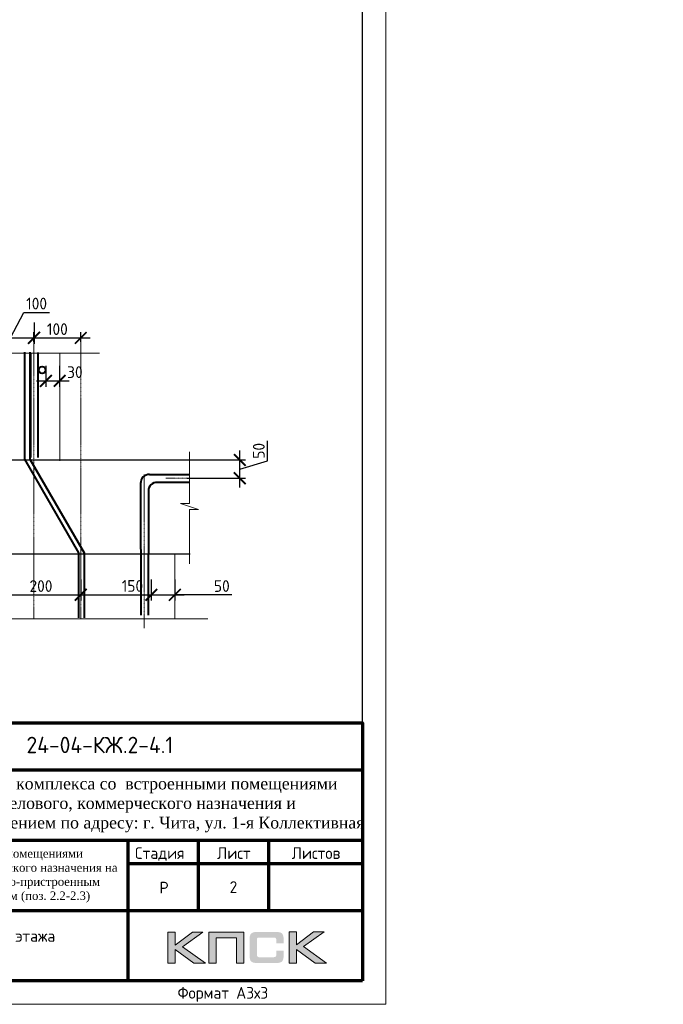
# Model space of a CAD drawing. Header units: millimetres. Extents: x 263826 to 1718326, y -423071 to 70137.
# Tile 250 of 256: x 493035 to 506759, y -95350 to -74350. Entities that reach past the tile are written whole.
import ezdxf
from ezdxf.enums import TextEntityAlignment as Align

# ---------------------------------------------------------------- set-up
doc = ezdxf.new("R2010")
doc.units = ezdxf.units.MM
doc.linetypes.add('CENTER2', pattern=[28.575, 19.05, -3.175, 3.175, -3.175])
for name, color, linetype in [('PDF7_Text', 7, 'Continuous'), ('Рамка печать', 7, 'Continuous'), ('ТОЛСТЫЕ_ОСНОВНЫЕ', 6, 'Continuous')]:
    doc.layers.add(name, color=color, linetype=linetype)
for name, color, linetype, lineweight in [('Каркасы ригель', 3, 'Continuous', 0), ('размер', 1, 'Continuous', 25), ('РАЗМЕРЫ', 1, 'Continuous', 9), ('Рамка', 7, 'Continuous', 70), ('Текст', 7, 'Continuous', 25), ('ТОНКИЕ', 7, 'Continuous', 9)]:
    doc.layers.add(name, color=color, linetype=linetype, lineweight=lineweight)
doc.styles.add('GOST-2.304_Type-B', font='GOST_Common.ttf')
doc.styles.add('PDF Times New Roman', font='times.ttf')
doc.styles.add('style1', font='GOST_Common.ttf', dxfattribs={"height": 500})
doc.styles.add('ГОСТ', font='GOST_Common.ttf')
doc.dimstyles.new('СПДС', dxfattribs={"dimscale": 100, "dimtxt": 2.5, "dimasz": 2.5, "dimexe": 1.25, "dimexo": 0, "dimtad": 1, "dimdec": 0, "dimtxsty": 'GOST-2.304_Type-B', "dimblk": 'ARCHTICK', "dimcen": 2.5, "dimdle": 2, "dimadec": 0, "dimazin": 2, "dimtfac": 0.75, "dimtdec": 0, "dimtmove": 1, "dimatfit": 3, "dimfxl": 1, "dimtolj": 1, "dimarcsym": 1})

# ---------------------------------------------------------------- blocks, each defined once
blk = doc.blocks.new('штамп кж1.1')
at = {"layer": 'Рамка печать', "lineweight": 20}
h = blk.add_hatch(color=0, dxfattribs=at)
h.paths.add_polyline_path([(419458, -85094), (419234, -85094), (418867, -85370), (418867, -85094), (418712, -85094), (418712, -85757), (418867, -85757), (418867, -85466), (419264, -85757), (419512, -85757), (419019, -85406)])
h.paths.add_polyline_path([(419737, -85219), (420175, -85219), (420175, -85757), (420329, -85757), (420329, -85094), (420165, -85094), (419583, -85094), (419583, -85251), (419583, -85757), (419737, -85757)])
h.paths.add_polyline_path([(421451, -85091), (421295, -85091), (421295, -85754), (421451, -85754), (421451, -85462), (421847, -85754), (422095, -85754), (421602, -85403), (422041, -85091), (421818, -85091), (421451, -85367)])
blk.add_hatch(color=204, dxfattribs=at).paths.add_polyline_path([(421166, -85165), (421164, -85157), (421161, -85151), (421158, -85145), (421154, -85139), (421151, -85134), (421147, -85129), (421143, -85124), (421139, -85120), (421133, -85117), (421128, -85113), (421122, -85109), (421115, -85107), (421108, -85104), (421100, -85101), (421093, -85099), (421075, -85096), (421056, -85093), (421035, -85092), (421012, -85091), (420617, -85091), (420594, -85092), (420573, -85093), (420553, -85096), (420536, -85099), (420528, -85102), (420521, -85104), (420514, -85107), (420508, -85110), (420502, -85113), (420496, -85117), (420491, -85120), (420486, -85124), (420482, -85129), (420478, -85134), (420474, -85139), (420471, -85145), (420468, -85151), (420466, -85158), (420463, -85165), (420461, -85172), (420457, -85188), (420455, -85206), (420453, -85226), (420453, -85248), (420453, -85596), (420453, -85618), (420455, -85638), (420457, -85656), (420461, -85673), (420463, -85680), (420466, -85687), (420468, -85694), (420471, -85700), (420474, -85705), (420478, -85711), (420482, -85716), (420486, -85720), (420491, -85725), (420496, -85728), (420502, -85731), (420508, -85735), (420514, -85738), (420521, -85740), (420528, -85743), (420536, -85745), (420553, -85749), (420573, -85751), (420594, -85753), (420617, -85754), (421012, -85754), (421035, -85753), (421056, -85752), (421075, -85749), (421092, -85746), (421100, -85743), (421108, -85741), (421115, -85738), (421122, -85735), (421128, -85732), (421133, -85728), (421139, -85725), (421143, -85720), (421147, -85716), (421151, -85711), (421154, -85706), (421158, -85700), (421161, -85694), (421164, -85688), (421166, -85680), (421169, -85673), (421172, -85656), (421175, -85639), (421176, -85618), (421177, -85596), (421177, -85487), (421022, -85487), (421022, -85576), (421022, -85582), (421021, -85588), (421020, -85594), (421019, -85599), (421017, -85604), (421015, -85608), (421012, -85612), (421008, -85616), (421005, -85619), (421001, -85622), (420996, -85624), (420991, -85626), (420987, -85627), (420981, -85628), (420974, -85628), (420968, -85629), (420649, -85629), (420644, -85628), (420639, -85628), (420635, -85626), (420631, -85624), (420627, -85621), (420624, -85618), (420620, -85615), (420617, -85611), (420615, -85607), (420613, -85603), (420611, -85598), (420609, -85593), (420607, -85584), (420607, -85574), (420607, -85256), (420607, -85250), (420607, -85245), (420609, -85240), (420610, -85235), (420611, -85231), (420613, -85228), (420616, -85225), (420619, -85221), (420622, -85218), (420626, -85216), (420630, -85214), (420634, -85212), (420639, -85211), (420643, -85210), (420649, -85210), (420654, -85210), (420968, -85210), (420974, -85210), (420981, -85210), (420986, -85212), (420991, -85213), (420996, -85215), (421000, -85217), (421004, -85220), (421008, -85223), (421011, -85227), (421014, -85231), (421017, -85235), (421019, -85240), (421020, -85245), (421021, -85250), (421022, -85257), (421022, -85263), (421022, -85336), (421177, -85336), (421177, -85248), (421176, -85226), (421175, -85206), (421172, -85188), (421168, -85172)])
at = {"layer": 'Рамка', "color": 7}
for p, q in [((410858, -81634), (422858, -81634)), ((404358, -83134), (422858, -83134)), ((419358, -83134), (419358, -84634)), ((420858, -83134), (420858, -84634)), ((417858, -83634), (422858, -83634)), ((417858, -83634), (422858, -83634)), ((410858, -84634), (422858, -84634))]:
    blk.add_line(p, q, dxfattribs=at)
at = {"layer": 'Рамка'}
blk.add_line((417858, -83134), (417858, -86134), dxfattribs=at)
blk.add_lwpolyline([(422858, -86134), (404358, -86134), (404358, -80634), (422858, -80634)], close=True, dxfattribs=at)
at = {"layer": 'Рамка печать', "color": 0, "lineweight": 20}
for points in [[(418712, -85757), (418712, -85094), (418867, -85094), (418867, -85370), (419234, -85094), (419458, -85094), (419019, -85406), (419512, -85757), (419264, -85757), (418867, -85466), (418867, -85757), (418712, -85757)], [(419737, -85757), (419737, -85219), (420175, -85219), (420175, -85757), (420329, -85757), (420329, -85094), (420165, -85094), (419583, -85094), (419583, -85251), (419583, -85757), (419737, -85757)], [(421295, -85754), (421295, -85091), (421451, -85091), (421451, -85367), (421818, -85091), (422041, -85091), (421602, -85403), (422095, -85754), (421847, -85754), (421451, -85462), (421451, -85754), (421295, -85754)]]:
    blk.add_lwpolyline(points, close=True, dxfattribs=at)
at = {"layer": 'PDF7_Text', "insert": (410912, -84467), "char_height": 180, "width": 6881.02, "attachment_point": 7, "style": 'PDF Times New Roman'}
blk.add_mtext('\\pi1015.18152;Жилой дом со встроенными помещениями \\P\\pi311.27381;общественно-делового и коммерческого назначения на \\P\\pi667.38051;первом этаже здания и встроенно-пристроенным \\P\\pi874.76335;поликлиническим учреждением (поз. 2.2-2.3)', dxfattribs=at)
at = {"layer": 'Текст', "color": 7, "style": 'ГОСТ'}
blk.add_text('24-04-КЖ.2-4.1', height=350, dxfattribs=at).set_placement((417259, -81103), align=Align.MIDDLE_CENTER)
for s, p in [('Стадия', (418009, -83534)), ('Лист', (419758, -83534)), ('Листов', (421350, -83534)), ('Р', (418530, -84272))]:
    blk.add_text(s, height=250, dxfattribs=at).set_placement(p)
at = {"layer": 'Текст', "color": 7, "insert": (411117, -81801), "char_height": 250, "attachment_point": 1, "style": 'ГОСТ'}
blk.add_mtext_dynamic_manual_height_columns('\\pi594.35517;{\\fTimes New Roman|b0|i0|c204|p18;\\C256;Строительство жилого комплекса со  встроенными помещениями \\P\\pi1441.86779;общественного-делового, коммерческого назначения и \\P\\pi41.3631;поликлиническим учреждением по адресу: г. Чита, ул. 1-я Коллективная}', width=11543.07, gutter_width=12.5, heights=[0], dxfattribs=at)
blk = doc.blocks.new('*T513')
at = {"layer": 'Каркасы ригель', "color": 0, "linetype": 'ByBlock', "lineweight": -2, "transparency": 16777216}
for p, q in [((0, 0), (1500, 0)), ((0, -1000), (1500, -1000))]:
    blk.add_line(p, q, dxfattribs=at)
at = {"layer": 'Каркасы ригель', "color": 0, "linetype": 'ByBlock', "lineweight": 50, "transparency": 16777216}
for p, q in [((0, 0), (0, -1000)), ((1500, 0), (1500, -1000))]:
    blk.add_line(p, q, dxfattribs=at)
at = {"layer": 'Каркасы ригель', "color": 0, "linetype": 'Continuous', "lineweight": 0, "transparency": 16777216, "insert": (750, -500), "char_height": 250, "width": 1000, "attachment_point": 5, "style": 'ГОСТ'}
blk.add_mtext('2', dxfattribs=at)
blk = doc.blocks.new('*U2651')
at = {"layer": 'ТОЛСТЫЕ_ОСНОВНЫЕ', "color": 6}
blk.add_lwpolyline([(20, 5), (886, 5), (886, 415), (20, 415)], close=True, dxfattribs=at)
at = {"layer": 'ТОНКИЕ'}
blk.add_lwpolyline([(0, 0), (891, 0), (891, 420), (0, 420)], close=True, dxfattribs=at)
at = {"layer": 'Текст', "style": 'style1'}
blk.add_text('Формат А3х3', height=2.5, dxfattribs=at).set_placement((846.57, 1.2))
blk = doc.blocks.new('_ArchTick')
at = {"color": 0, "linetype": 'ByBlock', "const_width": 0.15}
blk.add_lwpolyline([(-0.5, -0.5), (0.5, 0.5)], dxfattribs=at)
blk = doc.blocks.new('*D3675')
at = {"layer": 'DEFPOINTS', "color": 0, "lineweight": 0, "transparency": 16777216}
for p in [(492341, -80810, -3100), (493343, -80810, -6200), (493343, -81135)]:
    blk.add_point(p, dxfattribs=at)
at = {"layer": 'РАЗМЕРЫ', "color": 0, "lineweight": -2, "transparency": 16777216}
for p, q in [((492842, -81135), (493120, -80592)), ((493120, -80592), (493670, -80592)), ((492341, -80810), (492341, -81260)), ((493343, -80810), (493343, -81260)), ((492141, -81135), (493543, -81135))]:
    blk.add_line(p, q, dxfattribs=at)
at = {"layer": 'РАЗМЕРЫ', "color": 0, "lineweight": -2, "transparency": 16777216, "xscale": 250, "yscale": 250, "zscale": 250, "rotation": 180}
blk.add_blockref('_ArchTick', (492341, -81135), dxfattribs=at)
at = {"layer": 'РАЗМЕРЫ', "color": 0, "lineweight": -2, "transparency": 16777216, "xscale": 250, "yscale": 250, "zscale": 250}
blk.add_blockref('_ArchTick', (493343, -81135), dxfattribs=at)
at = {"layer": 'РАЗМЕРЫ', "color": 0, "lineweight": 0, "transparency": 16777216, "insert": (493395, -80404), "char_height": 250, "attachment_point": 5, "style": 'GOST-2.304_Type-B'}
blk.add_mtext('\\A1;100', dxfattribs=at)
blk = doc.blocks.new('*D3682')
at = {"layer": 'DEFPOINTS', "color": 0, "lineweight": 0, "transparency": 16777216}
for p in [(492335, -86291, -3100), (494338, -86291, -6200), (494338, -86616)]:
    blk.add_point(p, dxfattribs=at)
at = {"layer": 'РАЗМЕРЫ', "color": 0, "lineweight": -2, "transparency": 16777216}
for p, q in [((492335, -86291), (492335, -86741)), ((494338, -86291), (494338, -86741)), ((492135, -86616), (494538, -86616))]:
    blk.add_line(p, q, dxfattribs=at)
at = {"layer": 'РАЗМЕРЫ', "color": 0, "lineweight": -2, "transparency": 16777216, "xscale": 250, "yscale": 250, "zscale": 250, "rotation": 180}
blk.add_blockref('_ArchTick', (492335, -86616), dxfattribs=at)
at = {"layer": 'РАЗМЕРЫ', "color": 0, "lineweight": -2, "transparency": 16777216, "xscale": 250, "yscale": 250, "zscale": 250}
blk.add_blockref('_ArchTick', (494338, -86616), dxfattribs=at)
at = {"layer": 'РАЗМЕРЫ', "color": 0, "lineweight": 0, "transparency": 16777216, "insert": (493489, -86429), "char_height": 250, "attachment_point": 5, "style": 'GOST-2.304_Type-B'}
blk.add_mtext('\\A1;200', dxfattribs=at)
blk = doc.blocks.new('*D3683')
at = {"layer": 'DEFPOINTS', "color": 0, "lineweight": 0, "transparency": 16777216}
for p in [(495842, -86291, -3100), (496342, -86291, -6200), (496342, -86616)]:
    blk.add_point(p, dxfattribs=at)
at = {"layer": 'РАЗМЕРЫ', "color": 0, "lineweight": -2, "transparency": 16777216}
for p, q in [((495842, -86291), (495842, -86741)), ((496342, -86291), (496342, -86741)), ((495642, -86616), (496542, -86616)), ((497557, -86616), (496342, -86616))]:
    blk.add_line(p, q, dxfattribs=at)
at = {"layer": 'РАЗМЕРЫ', "color": 0, "lineweight": -2, "transparency": 16777216, "xscale": 250, "yscale": 250, "zscale": 250, "rotation": 180}
blk.add_blockref('_ArchTick', (495842, -86616), dxfattribs=at)
at = {"layer": 'РАЗМЕРЫ', "color": 0, "lineweight": -2, "transparency": 16777216, "xscale": 250, "yscale": 250, "zscale": 250}
blk.add_blockref('_ArchTick', (496342, -86616), dxfattribs=at)
at = {"layer": 'РАЗМЕРЫ', "color": 0, "lineweight": 0, "transparency": 16777216, "insert": (497345, -86429), "char_height": 250, "attachment_point": 5, "style": 'GOST-2.304_Type-B'}
blk.add_mtext('\\A1;50', dxfattribs=at)
blk = doc.blocks.new('*D3685')
at = {"layer": 'DEFPOINTS', "color": 0, "lineweight": 0, "transparency": 16777216}
for p in [(494339, -86289, -3100), (495841, -86289, -6200), (495841, -86614)]:
    blk.add_point(p, dxfattribs=at)
at = {"layer": 'РАЗМЕРЫ', "color": 0, "lineweight": -2, "transparency": 16777216}
for p, q in [((494339, -86289), (494339, -86739)), ((495841, -86289), (495841, -86739)), ((494139, -86614), (496041, -86614))]:
    blk.add_line(p, q, dxfattribs=at)
at = {"layer": 'РАЗМЕРЫ', "color": 0, "lineweight": -2, "transparency": 16777216, "xscale": 250, "yscale": 250, "zscale": 250, "rotation": 180}
blk.add_blockref('_ArchTick', (494339, -86614), dxfattribs=at)
at = {"layer": 'РАЗМЕРЫ', "color": 0, "lineweight": -2, "transparency": 16777216, "xscale": 250, "yscale": 250, "zscale": 250}
blk.add_blockref('_ArchTick', (495841, -86614), dxfattribs=at)
at = {"layer": 'РАЗМЕРЫ', "color": 0, "lineweight": 0, "transparency": 16777216, "insert": (495439, -86427), "char_height": 250, "attachment_point": 5, "style": 'GOST-2.304_Type-B'}
blk.add_mtext('\\A1;150', dxfattribs=at)
blk = doc.blocks.new('*D3692')
at = {"layer": 'DEFPOINTS', "color": 0, "lineweight": 0, "transparency": 16777216}
for p in [(493339, -81223), (494337, -81137), (494337, -81223)]:
    blk.add_point(p, dxfattribs=at)
at = {"layer": 'РАЗМЕРЫ', "color": 0, "lineweight": -2, "transparency": 16777216}
for p, q in [((493339, -81223), (493339, -81012)), ((494337, -81223), (494337, -81012)), ((493139, -81137), (494537, -81137))]:
    blk.add_line(p, q, dxfattribs=at)
at = {"layer": 'РАЗМЕРЫ', "color": 0, "lineweight": -2, "transparency": 16777216, "xscale": 250, "yscale": 250, "zscale": 250, "rotation": 180}
blk.add_blockref('_ArchTick', (493339, -81137), dxfattribs=at)
at = {"layer": 'РАЗМЕРЫ', "color": 0, "lineweight": -2, "transparency": 16777216, "xscale": 250, "yscale": 250, "zscale": 250}
blk.add_blockref('_ArchTick', (494337, -81137), dxfattribs=at)
at = {"layer": 'РАЗМЕРЫ', "color": 0, "lineweight": 0, "transparency": 16777216, "insert": (493838, -80950), "char_height": 250, "attachment_point": 5, "style": 'GOST-2.304_Type-B'}
blk.add_mtext('\\A1;100', dxfattribs=at)
blk = doc.blocks.new('*D3691')
at = {"layer": 'DEFPOINTS', "color": 0, "lineweight": 0, "transparency": 16777216}
for p in [(493594, -81729, -3100), (493887, -81729, -3100), (493887, -82054)]:
    blk.add_point(p, dxfattribs=at)
at = {"layer": 'РАЗМЕРЫ', "color": 0, "lineweight": -2, "transparency": 16777216}
for p, q in [((493594, -81729), (493594, -82179)), ((493887, -81729), (493887, -82179)), ((493394, -82054), (494087, -82054))]:
    blk.add_line(p, q, dxfattribs=at)
at = {"layer": 'РАЗМЕРЫ', "color": 0, "lineweight": -2, "transparency": 16777216, "xscale": 250, "yscale": 250, "zscale": 250, "rotation": 180}
blk.add_blockref('_ArchTick', (493594, -82054), dxfattribs=at)
at = {"layer": 'РАЗМЕРЫ', "color": 0, "lineweight": -2, "transparency": 16777216, "xscale": 250, "yscale": 250, "zscale": 250}
blk.add_blockref('_ArchTick', (493887, -82054), dxfattribs=at)
at = {"layer": 'РАЗМЕРЫ', "color": 0, "lineweight": 0, "transparency": 16777216, "insert": (494212, -81867), "char_height": 250, "attachment_point": 5, "style": 'GOST-2.304_Type-B'}
blk.add_mtext('\\A1;30', dxfattribs=at)
blk = doc.blocks.new('*D3808')
at = {"layer": 'DEFPOINTS', "color": 0, "lineweight": 0, "transparency": 16777216}
for p in [(496606, -83740), (497728, -83740), (496606, -84130, 3100)]:
    blk.add_point(p, dxfattribs=at)
at = {"layer": 'РАЗМЕРЫ', "color": 0, "lineweight": -2, "transparency": 16777216}
for p, q in [((498322, -83757), (498322, -83332)), ((497728, -84330), (497728, -83540)), ((496606, -83740), (497853, -83740)), ((497728, -83935), (498322, -83757)), ((496606, -84130), (497853, -84130))]:
    blk.add_line(p, q, dxfattribs=at)
at = {"layer": 'РАЗМЕРЫ', "color": 0, "lineweight": -2, "transparency": 16777216, "xscale": 250, "yscale": 250, "zscale": 250}
for p, rotation in [((497728, -83740), 90), ((497728, -84130), 270)]:
    blk.add_blockref('_ArchTick', p, dxfattribs=dict(at, rotation=rotation))
at = {"layer": 'РАЗМЕРЫ', "color": 0, "lineweight": 0, "transparency": 16777216, "insert": (498134, -83545), "char_height": 250, "attachment_point": 5, "rotation": 90, "style": 'GOST-2.304_Type-B'}
blk.add_mtext('\\A1;50', dxfattribs=at)

msp = doc.modelspace()

# ---------------------------------------------------------------- linework, layer by layer
at = {"color": 0, "linetype": 'CENTER2', "lineweight": 18}
for p, q in [((493338.58913, -81099.23793), (493338.58913, -87128.30576)), ((494337.28247, -81099.23793), (494337.28247, -87128.30576)), ((495687.84281, -84048.78116, 3100), (495687.84281, -87328.48332, 3100)), ((496153.90152, -84130.43994, 3100), (496652.71346, -84130.43994, 3100))]:
    msp.add_line(p, q, dxfattribs=at)
at = {"color": 0, "lineweight": 40}
for p, q in [((493264.78446, -81458.70651, 3100), (493264.78446, -83690.15146, 3100)), ((493424.78446, -81448.84918, 3100), (493424.78446, -83690.15146, 3100))]:
    msp.add_line(p, q, dxfattribs=at)
at = {"color": 0, "lineweight": 30}
for p, q in [((485217.17665, -83740.15146), (496630.75295, -83740.15146)), ((484629.53624, -85740.15146), (496669.00332, -85740.15146))]:
    msp.add_line(p, q, dxfattribs=at)
at = {"linetype": 'ByBlock', "lineweight": 18}
for points in [[(494733.76758, -81460.64745), (489160.13096, -81460.64745), (489160.13096, -81269.3623), (489032.60753, -81651.9326), (489032.60753, -81460.64745), (483046.20156, -81460.64745)], [(496657.88108, -83566.95917), (496657.88108, -84668.06018), (496466.59593, -84668.06018), (496849.16623, -84795.58361), (496657.88108, -84795.58361), (496657.88108, -85952.45917)]]:
    msp.add_lwpolyline(points, dxfattribs=at)
at = {"color": 0, "lineweight": 40}
for points in [[(493140.76124, -81440.4635), (493140.76124, -83719.9675), (494286.52196, -85719.9675), (494286.52196, -87108.12181)], [(493249.93534, -81440.4635), (493249.93534, -83719.9675), (494411.65036, -85719.9675), (494411.65036, -87108.12181)], [(495806.32111, -84047.89221), (496652.71346, -84047.89221)], [(495969.42812, -84217.06703), (496652.71346, -84214.10491)]]:
    msp.add_lwpolyline(points, dxfattribs=at)
for points in [[(495806.28854, -84048.74127, 0.4476921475), (495614.34357, -84242.82295), (495615.67305, -87049.63443)], [(495970.18036, -84217.68301, 0.4476921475), (495778.23539, -84411.76468), (495776.14231, -87049.63443)]]:
    msp.add_lwpolyline(points, format="xyb", dxfattribs=at)
at = {"linetype": 'ByBlock', "lineweight": 18, "elevation": 0}
msp.add_lwpolyline([(497048.10721, -87125.19245), (489052.55081, -87125.19245), (489052.55081, -86933.9073), (488925.02738, -87316.4776), (488925.02738, -87125.19245), (482938.62142, -87125.19245)], dxfattribs=at)
at = {"color": 0, "lineweight": 40}
msp.add_circle((493514.35623, -81822.34279), 72.93998, dxfattribs=at)
at = {"layer": 'РАЗМЕРЫ', "color": 1}
for p, q in [((493892.36464, -83756.66174), (493892.36464, -81463.76076)), ((496343.48093, -87128.30576), (496343.48093, -85740.15146))]:
    msp.add_line(p, q, dxfattribs=at)

# ---------------------------------------------------------------- block references
at = {"xscale": 100, "yscale": 100, "zscale": 100}
msp.add_blockref('*U2651', (411743.66991, -95349.92357), dxfattribs=at)
msp.add_blockref('*T513', (496843.66991, -92349.92357))
at = {"layer": 'размер'}
msp.add_blockref('штамп кж1.1', (77485.34545, -8715.70222), dxfattribs=at)

# ---------------------------------------------------------------- texts
at = {"layer": 'Текст', "color": 7, "insert": (488343.66991, -93349.92357), "char_height": 250, "attachment_point": 1, "style": 'ГОСТ'}
msp.add_mtext_dynamic_manual_height_columns('\\pi3500;\\P\\pi1571.59091;План пилонов 1-го этажа{\\H1.83333x; }', width=7000, gutter_width=12.5, heights=[1500], dxfattribs=at)

# ---------------------------------------------------------------- dimensions: what is measured, and where the dimension line sits
at = {"layer": 'РАЗМЕРЫ', "color": 146, "lineweight": 0, "true_color": 0x006272}
for base, p1, p2, picture, middle in [((493343.43563, -81134.95557, 6200), (492341.2109, -80809.84994, 3100), (493343.43563, -80809.84994), '*D3675', (493182.79389, -80591.50607, 6200)), ((494337.63708, -86616.11823, 6200), (492335.41236, -86291.0126, 3100), (494337.63708, -86291.0126), '*D3682', (493488.78086, -86616.11823, 6200)), ((495840.68557, -86614.24826, 6200), (494339.0787, -86289.14263, 3100), (495840.68557, -86289.14263), '*D3685', (495439.25334, -86614.24826, 6200)), ((496342.1105, -86616.11823, 6200), (495842.1105, -86291.0126, 3100), (496342.1105, -86291.0126), '*D3683', (497344.89346, -86616.11823, 6200))]:
    dim = msp.add_linear_dim(base=base, p1=p1, p2=p2, dimstyle='СПДС', override={"dimlfac": 0.1}, dxfattribs=at)
    dim.commit()
    dim.dimension.update_dxf_attribs({"geometry": picture, "text_midpoint": middle, "dimtype": 160})
at = {"layer": 'РАЗМЕРЫ', "color": 146, "lineweight": 0}
dim = msp.add_linear_dim(base=(494337.28247, -81137.38641), p1=(493338.58913, -81223.43212), p2=(494337.28247, -81223.43212), dimstyle='СПДС', override={"dimlfac": 0.1}, dxfattribs=at)
dim.commit()
dim.dimension.update_dxf_attribs({"geometry": '*D3692', "text_midpoint": (493837.9358, -80949.88641)})
at = {"layer": 'РАЗМЕРЫ', "color": 146, "lineweight": 0, "true_color": 0x006272}
dim = msp.add_linear_dim(base=(493887.04218, -82054.19722), p1=(493593.6213, -81729.09159, -3100), p2=(493887.04218, -81729.09159, -3100), text='30', dimstyle='СПДС', override={"dimlfac": 0.1}, dxfattribs=at)
dim.commit()
dim.dimension.update_dxf_attribs({"geometry": '*D3691', "text_midpoint": (494211.81006, -82054.19722), "dimtype": 160})
dim = msp.add_linear_dim(base=(497728.19315, -83740.15146), p1=(496605.64973, -84130.43994, 3100), p2=(496605.64973, -83740.15146), angle=90, text='50', dimstyle='СПДС', override={"dimlfac": 0.1}, dxfattribs=at)
dim.commit()
dim.dimension.update_dxf_attribs({"geometry": '*D3808', "text_midpoint": (498134.44315, -83694.6707)})

doc.saveas('drawing.dxf')
